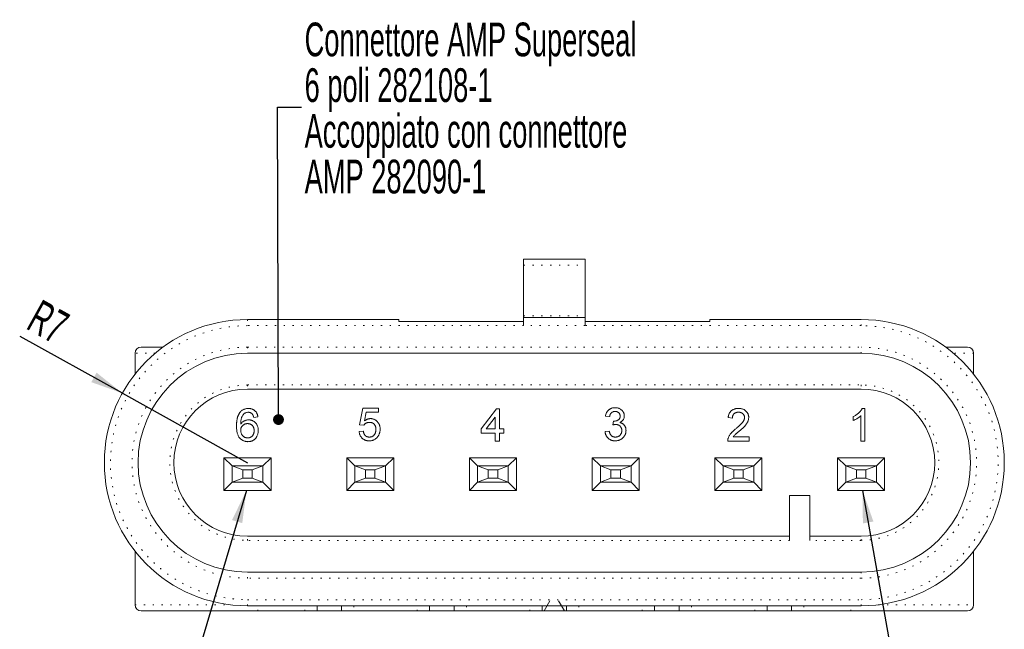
# Model space of a CAD drawing. Header units: millimetres. Extents: x 36 to 454, y 105 to 404.
# Tile 2 of 6: x 49 to 131, y 158 to 209. Entities that reach past the tile are written whole.
import ezdxf

# ---------------------------------------------------------------- set-up
doc = ezdxf.new("R2010")
doc.units = ezdxf.units.MM
doc.linetypes.add('DOT2', pattern=[0.635, 0, -0.635])
doc.layers.add('LINEE_SOTTILI', color=7, linetype='Continuous')
doc.styles.add('SLDTEXTSTYLE2', font='TXT', dxfattribs={"width": 0.605})
doc.dimstyles.new('SLDDIMSTYLE4', dxfattribs={"dimtxt": 0.18, "dimasz": 2.7, "dimexe": 0, "dimexo": 0.0625, "dimgap": 0, "dimtad": 0, "dimtih": 1, "dimtoh": 1, "dimdec": 0, "dimrnd": 1e-09, "dimzin": 0, "dimdsep": 46, "dimtxsty": 'Standard', "dimsah": 1, "dimcen": 0.09, "dimadec": 0, "dimazin": 0, "dimtfac": 2.7, "dimtdec": 0, "dimtofl": 0, "dimtmove": 0, "dimatfit": 3, "dimfxl": 0, "dimfrac": 2, "dimtolj": 1, "dimtzin": 0, "dimarcsym": 0})
doc.dimstyles.new('SLDDIMSTYLE5', dxfattribs={"dimtxt": 2.8, "dimasz": 2.7, "dimexe": 0, "dimexo": 0.0625, "dimgap": 0.7, "dimtad": 1, "dimlfac": 0.588235, "dimrnd": 1e-09, "dimzin": 12, "dimdsep": 46, "dimtxsty": 'SLDTEXTSTYLE2', "dimsah": 1, "dimcen": 0, "dimadec": 0, "dimazin": 3, "dimtfac": 1, "dimtofl": 0, "dimtmove": 0, "dimatfit": 3, "dimfxl": 0, "dimfrac": 2, "dimtolj": 1, "dimtzin": 12, "dimarcsym": 0})
doc.dimstyles.new('SLDDIMSTYLE6', dxfattribs={"dimtxt": 0.18, "dimasz": 0.9, "dimexe": 0, "dimexo": 0.0625, "dimgap": 0, "dimtad": 0, "dimtih": 1, "dimtoh": 1, "dimdec": 0, "dimrnd": 1e-09, "dimzin": 0, "dimdsep": 46, "dimtxsty": 'Standard', "dimblk1": 'DOT', "dimblk2": 'DOT', "dimsah": 1, "dimcen": 0.09, "dimadec": 0, "dimazin": 0, "dimtfac": 0.9, "dimtdec": 0, "dimtofl": 0, "dimtmove": 0, "dimatfit": 3, "dimldrblk": 'DOT', "dimfxl": 0, "dimfrac": 2, "dimtolj": 1, "dimtzin": 0, "dimarcsym": 0})

# ---------------------------------------------------------------- blocks, each defined once
blk = doc.blocks.new('_D_9')
at = {"layer": 'LINEE_SOTTILI', "color": 7}
for q in [(49.213, 182.274), (68.11, 171.782)]:
    blk.add_line((57.706, 177.559), q, dxfattribs=at)
blk.add_solid([(57.706, 177.559), (55.564, 179.263), (55.127, 178.476)], dxfattribs=at)
at = {"layer": 'LINEE_SOTTILI', "color": 7, "insert": (50.959, 185.418), "char_height": 2.8, "attachment_point": 1, "rotation": 330.95992, "style": 'SLDTEXTSTYLE2'}
blk.add_mtext('R7', dxfattribs=at)
blk = doc.blocks.new('SW_NOTE_4')
at = {"layer": 'LINEE_SOTTILI', "color": 0, "char_height": 2.8, "attachment_point": 1, "style": 'SLDTEXTSTYLE2'}
for s, insert in [('Connettore AMP Superseal', (0.264, 7.031)), ('6 poli 282108-1', (0.264, 3.231)), ('Accoppiato con connettore', (0.264, -0.569)), ('AMP 282090-1', (0.264, -4.369))]:
    blk.add_mtext(s, dxfattribs=dict(at, insert=insert))
blk = doc.blocks.new('_DOT')
at = {"color": 0, "linetype": 'ByBlock', "lineweight": -2}
blk.add_line((-0.5, 0), (-1, 0), dxfattribs=at)
at = {"color": 0, "linetype": 'ByBlock', "const_width": 0.5}
blk.add_lwpolyline([(-0.25, 0, 1), (0.25, 0, 1)], format="xyb", close=True, dxfattribs=at)

msp = doc.modelspace()

# ---------------------------------------------------------------- linework, layer by layer
at = {"color": 7, "linetype": 'Continuous', "lineweight": 15}
for p, q in [((96.16015, 188.69714), (91.06015, 188.69714)), ((91.06015, 188.69714), (91.06015, 188.19719)), ((96.16015, 188.69714), (96.16015, 188.19719)), ((91.06015, 188.19719), (91.06015, 183.98849)), ((96.16015, 188.19719), (96.16015, 183.98849)), ((68.11015, 183.68214), (80.69015, 183.68214)), ((80.69015, 183.68214), (80.69015, 183.51214)), ((80.69015, 183.51214), (91.06015, 183.51214)), ((91.06015, 183.85214), (91.06015, 183.98849)), ((91.06015, 183.85214), (96.16015, 183.85214)), ((91.06015, 183.17214), (91.06015, 183.85214)), ((96.16015, 183.98849), (96.16015, 183.85214)), ((96.16015, 183.85214), (96.16015, 183.17214)), ((96.16015, 183.51214), (106.53015, 183.51214)), ((106.53015, 183.51214), (106.53015, 183.68214)), ((106.53015, 183.68214), (119.11015, 183.68214)), ((58.76015, 179.14336), (58.76015, 180.87714)), ((59.27015, 181.38714), (61.08491, 181.38714)), ((119.11015, 180.87714), (68.11015, 180.87714)), ((126.13539, 181.38714), (127.95015, 181.38714)), ((128.46015, 180.87714), (128.46015, 179.14336)), ((119.11015, 177.90214), (68.11015, 177.90214)), ((77.42129, 174.92188), (77.70027, 176.31675)), ((77.70027, 176.31675), (78.99052, 176.31675)), ((77.98524, 175.96803), (77.84684, 175.26351)), ((78.99052, 175.96803), (77.98524, 175.96803)), ((78.99052, 176.31675), (78.99052, 175.96803)), ((87.51725, 174.5847), (88.80751, 176.25855)), ((88.80751, 176.25855), (89.05161, 176.25855)), ((89.05161, 176.25855), (89.05161, 174.5847)), ((119.20563, 176.29054), (119.43012, 176.29054)), ((119.43012, 176.29054), (119.43012, 173.57054)), ((68.97423, 175.58581), (68.62551, 175.55093)), ((88.70289, 175.56438), (87.9477, 174.5847)), ((88.70289, 174.5847), (88.70289, 175.56438)), ((98.20767, 175.6205), (97.85895, 175.65537)), ((98.48338, 174.92306), (98.51934, 175.23691)), ((108.40621, 175.49082), (108.05749, 175.52569)), ((118.45371, 175.28906), (118.45371, 175.61054)), ((119.0814, 173.57054), (119.0814, 175.69009)), ((77.38642, 174.36393), (77.73514, 174.3988)), ((77.77001, 174.887), (77.42129, 174.92188)), ((87.51725, 174.23599), (87.51725, 174.5847)), ((87.9477, 174.5847), (88.70289, 174.5847)), ((89.05161, 174.5847), (89.40033, 174.5847)), ((89.40033, 174.5847), (89.40033, 174.23599)), ((97.82408, 174.36511), (98.1728, 174.39998)), ((88.70289, 174.23599), (87.51725, 174.23599)), ((88.70289, 173.57342), (88.70289, 174.23599)), ((89.05161, 173.57342), (88.70289, 173.57342)), ((89.40033, 174.23599), (89.05161, 174.23599)), ((89.05161, 174.23599), (89.05161, 173.57342)), ((109.80108, 173.57287), (108.02262, 173.57287)), ((108.4705, 173.92159), (109.80108, 173.92159)), ((109.80108, 173.92159), (109.80108, 173.57287)), ((119.43012, 173.57054), (119.0814, 173.57054)), ((66.83515, 171.51014), (66.15515, 172.19014)), ((70.06515, 172.19014), (66.15515, 172.19014)), ((66.15515, 172.19014), (66.15515, 169.47014)), ((70.06515, 172.19014), (69.38515, 171.51014)), ((70.06515, 169.47014), (70.06515, 172.19014)), ((77.03515, 171.51014), (76.35515, 172.19014)), ((80.26515, 172.19014), (76.35515, 172.19014)), ((76.35515, 172.19014), (76.35515, 169.47014)), ((80.26515, 172.19014), (79.58515, 171.51014)), ((80.26515, 169.47014), (80.26515, 172.19014)), ((86.55515, 172.19014), (86.55515, 169.47014)), ((87.23515, 171.51014), (86.55515, 172.19014)), ((90.46515, 172.19014), (86.55515, 172.19014)), ((90.46515, 172.19014), (89.78515, 171.51014)), ((90.46515, 169.47014), (90.46515, 172.19014)), ((97.43515, 171.51014), (96.75515, 172.19014)), ((100.66515, 172.19014), (96.75515, 172.19014)), ((96.75515, 172.19014), (96.75515, 169.47014)), ((100.66515, 172.19014), (99.98515, 171.51014)), ((100.66515, 169.47014), (100.66515, 172.19014)), ((107.63515, 171.51014), (106.95515, 172.19014)), ((110.86515, 172.19014), (106.95515, 172.19014)), ((106.95515, 172.19014), (106.95515, 169.47014)), ((110.86515, 172.19014), (110.18515, 171.51014)), ((110.86515, 169.47014), (110.86515, 172.19014)), ((117.83515, 171.51014), (117.15515, 172.19014)), ((121.06515, 172.19014), (117.15515, 172.19014)), ((117.15515, 172.19014), (117.15515, 169.47014)), ((121.06515, 172.19014), (120.38515, 171.51014)), ((121.06515, 169.47014), (121.06515, 172.19014)), ((66.83515, 171.51014), (67.71893, 171.17617)), ((66.83515, 171.51014), (69.38515, 171.51014)), ((66.83515, 170.15014), (66.83515, 171.51014)), ((67.71893, 171.17617), (68.50137, 171.17617)), ((67.71893, 170.48411), (67.71893, 171.17617)), ((68.50137, 171.17617), (69.38515, 171.51014)), ((68.50137, 170.48411), (68.50137, 171.17617)), ((69.38515, 170.15014), (69.38515, 171.51014)), ((77.03515, 170.15014), (77.03515, 171.51014)), ((77.03515, 171.51014), (77.91893, 171.17617)), ((77.03515, 171.51014), (79.58515, 171.51014)), ((77.91893, 170.48411), (77.91893, 171.17617)), ((77.91893, 171.17617), (78.70137, 171.17617)), ((78.70137, 171.17617), (79.58515, 171.51014)), ((78.70137, 170.48411), (78.70137, 171.17617)), ((79.58515, 170.15014), (79.58515, 171.51014)), ((87.23515, 171.51014), (88.11893, 171.17617)), ((87.23515, 171.51014), (89.78515, 171.51014)), ((87.23515, 170.15014), (87.23515, 171.51014)), ((88.11893, 171.17617), (88.90137, 171.17617)), ((88.11893, 170.48411), (88.11893, 171.17617)), ((88.90137, 171.17617), (89.78515, 171.51014)), ((88.90137, 170.48411), (88.90137, 171.17617)), ((89.78515, 170.15014), (89.78515, 171.51014)), ((97.43515, 170.15014), (97.43515, 171.51014)), ((97.43515, 171.51014), (98.31893, 171.17617)), ((97.43515, 171.51014), (99.98515, 171.51014)), ((98.31893, 171.17617), (99.10137, 171.17617)), ((98.31893, 170.48411), (98.31893, 171.17617)), ((99.10137, 171.17617), (99.98515, 171.51014)), ((99.10137, 170.48411), (99.10137, 171.17617)), ((99.98515, 170.15014), (99.98515, 171.51014)), ((107.63515, 171.51014), (108.51893, 171.17617)), ((107.63515, 171.51014), (110.18515, 171.51014)), ((107.63515, 170.15014), (107.63515, 171.51014)), ((108.51893, 171.17617), (109.30137, 171.17617)), ((108.51893, 170.48411), (108.51893, 171.17617)), ((109.30137, 171.17617), (110.18515, 171.51014)), ((109.30137, 170.48411), (109.30137, 171.17617)), ((110.18515, 170.15014), (110.18515, 171.51014)), ((117.83515, 170.15014), (117.83515, 171.51014)), ((117.83515, 171.51014), (118.71893, 171.17617)), ((117.83515, 171.51014), (120.38515, 171.51014)), ((118.71893, 171.17617), (119.50137, 171.17617)), ((118.71893, 170.48411), (118.71893, 171.17617)), ((119.50137, 171.17617), (120.38515, 171.51014)), ((119.50137, 170.48411), (119.50137, 171.17617)), ((120.38515, 170.15014), (120.38515, 171.51014)), ((67.71893, 170.48411), (66.83515, 170.15014)), ((67.71893, 170.48411), (68.50137, 170.48411)), ((69.38515, 170.15014), (68.50137, 170.48411)), ((77.91893, 170.48411), (77.03515, 170.15014)), ((77.91893, 170.48411), (78.70137, 170.48411)), ((79.58515, 170.15014), (78.70137, 170.48411)), ((88.11893, 170.48411), (87.23515, 170.15014)), ((88.11893, 170.48411), (88.90137, 170.48411)), ((89.78515, 170.15014), (88.90137, 170.48411)), ((98.31893, 170.48411), (97.43515, 170.15014)), ((98.31893, 170.48411), (99.10137, 170.48411)), ((99.98515, 170.15014), (99.10137, 170.48411)), ((108.51893, 170.48411), (107.63515, 170.15014)), ((108.51893, 170.48411), (109.30137, 170.48411)), ((110.18515, 170.15014), (109.30137, 170.48411)), ((118.71893, 170.48411), (117.83515, 170.15014)), ((118.71893, 170.48411), (119.50137, 170.48411)), ((120.38515, 170.15014), (119.50137, 170.48411)), ((66.83515, 170.15014), (66.15515, 169.47014)), ((66.15515, 169.47014), (70.06515, 169.47014)), ((66.83515, 170.15014), (69.38515, 170.15014)), ((70.06515, 169.47014), (69.38515, 170.15014)), ((77.03515, 170.15014), (76.35515, 169.47014)), ((76.35515, 169.47014), (80.26515, 169.47014)), ((77.03515, 170.15014), (79.58515, 170.15014)), ((80.26515, 169.47014), (79.58515, 170.15014)), ((87.23515, 170.15014), (86.55515, 169.47014)), ((86.55515, 169.47014), (90.46515, 169.47014)), ((87.23515, 170.15014), (89.78515, 170.15014)), ((90.46515, 169.47014), (89.78515, 170.15014)), ((97.43515, 170.15014), (96.75515, 169.47014)), ((96.75515, 169.47014), (100.66515, 169.47014)), ((97.43515, 170.15014), (99.98515, 170.15014)), ((100.66515, 169.47014), (99.98515, 170.15014)), ((107.63515, 170.15014), (106.95515, 169.47014)), ((106.95515, 169.47014), (110.86515, 169.47014)), ((107.63515, 170.15014), (110.18515, 170.15014)), ((110.86515, 169.47014), (110.18515, 170.15014)), ((117.83515, 170.15014), (117.15515, 169.47014)), ((117.15515, 169.47014), (121.06515, 169.47014)), ((117.83515, 170.15014), (120.38515, 170.15014)), ((121.06515, 169.47014), (120.38515, 170.15014)), ((113.16015, 169.06214), (113.16015, 165.32214)), ((114.86015, 169.06214), (113.16015, 169.06214)), ((114.86015, 165.32214), (114.86015, 169.06214)), ((68.11015, 165.66214), (113.16015, 165.66214)), ((114.86015, 165.66214), (119.11015, 165.66214)), ((58.76015, 159.96714), (58.76015, 164.42092)), ((128.46015, 164.42092), (128.46015, 159.96714)), ((68.11015, 162.68714), (119.11015, 162.68714)), ((73.89015, 159.88214), (68.11015, 159.88214)), ((75.93015, 159.88214), (73.89015, 159.88214)), ((73.89015, 159.45714), (73.89015, 159.88214)), ((83.24015, 159.88214), (75.93015, 159.88214)), ((75.93015, 159.88214), (75.93015, 159.45714)), ((85.28015, 159.88214), (83.24015, 159.88214)), ((83.24015, 159.45714), (83.24015, 159.88214)), ((92.59015, 159.88214), (85.28015, 159.88214)), ((85.28015, 159.88214), (85.28015, 159.45714)), ((94.63015, 159.88214), (92.59015, 159.88214)), ((92.59015, 159.45714), (92.59015, 159.88214)), ((93.2509, 160.30714), (92.76015, 159.45714)), ((94.46015, 159.45714), (93.9694, 160.30714)), ((101.94015, 159.88214), (94.63015, 159.88214)), ((94.63015, 159.88214), (94.63015, 159.45714)), ((103.98015, 159.88214), (101.94015, 159.88214)), ((101.94015, 159.45714), (101.94015, 159.88214)), ((111.29015, 159.88214), (103.98015, 159.88214)), ((103.98015, 159.88214), (103.98015, 159.45714)), ((113.33015, 159.88214), (111.29015, 159.88214)), ((111.29015, 159.45714), (111.29015, 159.88214)), ((119.11015, 159.88214), (113.33015, 159.88214)), ((113.33015, 159.88214), (113.33015, 159.45714)), ((68.96015, 159.45714), (59.27015, 159.45714)), ((72.87015, 159.45714), (68.96015, 159.45714)), ((75.93015, 159.45714), (73.89015, 159.45714)), ((82.22015, 159.45714), (76.95015, 159.45714)), ((85.28015, 159.45714), (83.24015, 159.45714)), ((91.57015, 159.45714), (86.30015, 159.45714)), ((94.63015, 159.45714), (92.59015, 159.45714)), ((100.92015, 159.45714), (95.65015, 159.45714)), ((103.98015, 159.45714), (101.94015, 159.45714)), ((110.27015, 159.45714), (105.00015, 159.45714)), ((113.33015, 159.45714), (111.29015, 159.45714)), ((118.26015, 159.45714), (114.35015, 159.45714)), ((127.95015, 159.45714), (118.26015, 159.45714))]:
    msp.add_line(p, q, dxfattribs=at)
at = {"color": 8, "linetype": 'DOT2', "lineweight": 0}
for p, q in [((91.06015, 188.19719), (96.16015, 188.19719)), ((68.11015, 183.68214), (68.11015, 183.17214)), ((91.06015, 183.98849), (96.16015, 183.98849)), ((119.11015, 183.17214), (119.11015, 183.68214)), ((91.06015, 183.17214), (68.11015, 183.17214)), ((96.16015, 183.17214), (91.06015, 183.17214)), ((119.11015, 183.17214), (96.16015, 183.17214)), ((60.4361, 180.87714), (58.76015, 180.87714)), ((68.11015, 181.38714), (119.11015, 181.38714)), ((68.11015, 181.38714), (68.11015, 180.87714)), ((119.11015, 180.87714), (119.11015, 181.38714)), ((128.46015, 180.87714), (126.78419, 180.87714)), ((68.11015, 178.24214), (119.11015, 178.24214)), ((68.11015, 178.24214), (68.11015, 177.90214)), ((119.11015, 178.24214), (119.11015, 177.90214)), ((68.11015, 165.32214), (68.11015, 165.66214)), ((113.16015, 165.32214), (68.11015, 165.32214)), ((119.11015, 165.32214), (114.86015, 165.32214)), ((119.11015, 165.32214), (119.11015, 165.66214)), ((68.11015, 162.17714), (68.11015, 162.68714)), ((119.11015, 162.17714), (68.11015, 162.17714)), ((119.11015, 162.68714), (119.11015, 162.17714)), ((58.76015, 159.96714), (66.69037, 159.96714)), ((68.11015, 159.88214), (68.11015, 160.39214)), ((68.11015, 160.39214), (119.11015, 160.39214)), ((68.96015, 159.45714), (68.96015, 159.88214)), ((72.87015, 159.45714), (72.87015, 159.88214)), ((76.95015, 159.88214), (76.95015, 159.45714)), ((82.22015, 159.45714), (82.22015, 159.88214)), ((86.30015, 159.88214), (86.30015, 159.45714)), ((91.57015, 159.45714), (91.57015, 159.88214)), ((95.65015, 159.88214), (95.65015, 159.45714)), ((100.92015, 159.45714), (100.92015, 159.88214)), ((105.00015, 159.88214), (105.00015, 159.45714)), ((110.27015, 159.45714), (110.27015, 159.88214)), ((114.35015, 159.88214), (114.35015, 159.45714)), ((118.26015, 159.45714), (118.26015, 159.88214)), ((119.11015, 159.88214), (119.11015, 160.39214)), ((120.52993, 159.96714), (128.46015, 159.96714))]:
    msp.add_line(p, q, dxfattribs=at)
at = {"color": 7, "linetype": 'Continuous', "lineweight": 15}
for centre, radius, start, end in [((68.11015, 171.78214), 11.9, 90, 270), ((119.11015, 171.78214), 11.9, 270, 90), ((59.27015, 180.87714), 0.51, 90, 180), ((68.11015, 171.78214), 9.095, 90, 270), ((119.11015, 171.78214), 9.095, 270, 90), ((127.95015, 180.87714), 0.51, 0, 90), ((68.11015, 171.78214), 6.12, 90, 270), ((119.11015, 171.78214), 6.12, 270, 90), ((59.27015, 159.96714), 0.51, 180, 270), ((127.95015, 159.96714), 0.51, 270, 0)]:
    msp.add_arc(centre, radius, start, end, dxfattribs=at)
at = {"color": 8, "linetype": 'DOT2', "lineweight": 0}
for centre, radius, start, end in [((68.11015, 171.78214), 11.39, 90, 270), ((119.11015, 171.78214), 11.39, 270, 90), ((68.11015, 171.78214), 9.605, 90, 270), ((119.11015, 171.78214), 9.605, 270, 90), ((68.11015, 171.78214), 6.46, 90, 270), ((119.11015, 171.78214), 6.46, 270, 90)]:
    msp.add_arc(centre, radius, start, end, dxfattribs=at)
at = {"color": 7, "linetype": 'Continuous', "lineweight": 15}
for points, knots in [([(67.19577, 174.83661), (67.19591, 174.86858), (67.19617, 174.93164), (67.20048, 175.02444), (67.20542, 175.11407), (67.21388, 175.20016), (67.22387, 175.2831), (67.23727, 175.36241), (67.25167, 175.43869), (67.26918, 175.51135), (67.28869, 175.58107), (67.31115, 175.64709), (67.33487, 175.71025), (67.36178, 175.76958), (67.39047, 175.82602), (67.42217, 175.87853), (67.45542, 175.92832), (67.47997, 175.95903), (67.49218, 175.9743)], [0, 0, 0, 0, 0.08003364, 0.15785369, 0.23256417, 0.30473095, 0.37438432, 0.44166255, 0.50604819, 0.56869226, 0.62871533, 0.68723847, 0.74322657, 0.79756741, 0.85023892, 0.90162888, 0.95106666, 1, 1, 1, 1]), ([(67.49218, 175.9743), (67.51415, 175.99901), (67.55744, 176.04771), (67.63151, 176.11062), (67.71044, 176.16435), (67.79548, 176.20777), (67.88599, 176.24161), (67.98202, 176.26618), (68.08385, 176.28043), (68.15343, 176.28229), (68.18907, 176.28324)], [0, 0, 0, 0, 0.12562529, 0.24761912, 0.36852829, 0.48810373, 0.60987826, 0.73538192, 0.86444789, 1, 1, 1, 1]), ([(68.16619, 175.9694), (68.13995, 175.96855), (68.08809, 175.96688), (68.01201, 175.95054), (67.93812, 175.92607), (67.89234, 175.90127), (67.86923, 175.88876)], [0, 0, 0, 0, 0.252584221, 0.499095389, 0.747118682, 1, 1, 1, 1]), ([(68.49965, 175.82991), (68.48823, 175.84104), (68.46577, 175.86292), (68.42891, 175.89145), (68.39004, 175.91562), (68.34906, 175.9352), (68.30619, 175.95066), (68.26125, 175.96148), (68.21434, 175.96818), (68.18237, 175.96899), (68.16619, 175.9694)], [0, 0, 0, 0, 0.128545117, 0.25281849, 0.375211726, 0.497112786, 0.618546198, 0.742222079, 0.869457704, 1, 1, 1, 1]), ([(68.18907, 176.28324), (68.21561, 176.28277), (68.26775, 176.28185), (68.34415, 176.27301), (68.41682, 176.25823), (68.48592, 176.23829), (68.55105, 176.21175), (68.61297, 176.1803), (68.67103, 176.14246), (68.72482, 176.09876), (68.77449, 176.05043), (68.81897, 175.99707), (68.8581, 175.93934), (68.89219, 175.87712), (68.92093, 175.81071), (68.94453, 175.73982), (68.96247, 175.66447), (68.97026, 175.61239), (68.97423, 175.58581)], [0, 0, 0, 0, 0.06849927, 0.13457234, 0.19820789, 0.25978371, 0.31995086, 0.37950832, 0.43881422, 0.49849706, 0.55818174, 0.61743757, 0.67752244, 0.7379594, 0.80032992, 0.86408973, 0.93062208, 1, 1, 1, 1]), ([(97.85895, 175.65537), (97.86441, 175.68233), (97.87511, 175.73522), (97.89691, 175.81161), (97.9235, 175.88332), (97.95542, 175.95001), (97.99116, 176.0125), (98.0324, 176.07003), (98.07816, 176.12295), (98.12852, 176.1711), (98.1828, 176.2141), (98.24074, 176.25119), (98.30184, 176.28264), (98.36617, 176.30799), (98.43368, 176.3286), (98.50456, 176.34225), (98.57849, 176.35149), (98.62883, 176.35236), (98.65447, 176.3528)], [0, 0, 0, 0, 0.07103632, 0.13934334, 0.20495847, 0.26833158, 0.33012926, 0.39066398, 0.45086145, 0.51058727, 0.57037385, 0.62945501, 0.68799352, 0.74758099, 0.80783876, 0.87003404, 0.93381046, 1, 1, 1, 1]), ([(98.66536, 176.03896), (98.63618, 176.03782), (98.57982, 176.03562), (98.49913, 176.01529), (98.42601, 175.98239), (98.37188, 175.94381), (98.33344, 175.90692), (98.30718, 175.87566), (98.2837, 175.84113), (98.26292, 175.80336), (98.24512, 175.76218), (98.22908, 175.71812), (98.21666, 175.67046), (98.21072, 175.63743), (98.20767, 175.6205)], [0, 0, 0, 0, 0.12779716, 0.24679525, 0.36228432, 0.47765246, 0.53623684, 0.59559044, 0.65634376, 0.71908514, 0.78434917, 0.85287553, 0.92455126, 1, 1, 1, 1]), ([(98.65447, 176.3528), (98.68996, 176.35165), (98.75974, 176.34939), (98.86224, 176.33142), (98.96028, 176.30192), (99.05307, 176.26104), (99.13901, 176.21108), (99.21507, 176.15121), (99.28021, 176.08246), (99.33319, 176.00559), (99.37514, 175.92374), (99.40618, 175.83877), (99.42472, 175.7508), (99.42703, 175.69123), (99.42819, 175.66136)], [0, 0, 0, 0, 0.09205399, 0.1810079, 0.26913008, 0.35713747, 0.44354901, 0.52643345, 0.60745294, 0.68838464, 0.76785385, 0.84553059, 0.92252944, 1, 1, 1, 1]), ([(99.07947, 175.64992), (99.07921, 175.66374), (99.07871, 175.69077), (99.07309, 175.7304), (99.06381, 175.76796), (99.05126, 175.80383), (99.03481, 175.83784), (99.01441, 175.86994), (98.99111, 175.90078), (98.9636, 175.92877), (98.93414, 175.95505), (98.90165, 175.97718), (98.86768, 175.99684), (98.83104, 176.0117), (98.79263, 176.02392), (98.75211, 176.03248), (98.70948, 176.03823), (98.68028, 176.03871), (98.66536, 176.03896)], [0, 0, 0, 0, 0.065093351, 0.127304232, 0.188122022, 0.247130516, 0.306076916, 0.365678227, 0.426103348, 0.487841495, 0.550316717, 0.611805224, 0.672737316, 0.734883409, 0.797680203, 0.862474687, 0.929775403, 1, 1, 1, 1]), ([(108.05749, 175.52569), (108.06106, 175.55609), (108.068, 175.61521), (108.08529, 175.70084), (108.10956, 175.7805), (108.1386, 175.85531), (108.17501, 175.92398), (108.21617, 175.98794), (108.26471, 176.04515), (108.31834, 176.09744), (108.37764, 176.14351), (108.44206, 176.18376), (108.51156, 176.21743), (108.58575, 176.2453), (108.66482, 176.26645), (108.74864, 176.28162), (108.83735, 176.29097), (108.8982, 176.29223), (108.92929, 176.29287)], [0, 0, 0, 0, 0.07067529, 0.13749269, 0.20147283, 0.26286932, 0.32255009, 0.38073725, 0.43821974, 0.49548744, 0.55348368, 0.61134621, 0.67064374, 0.73158695, 0.79418319, 0.85944511, 0.92820764, 1, 1, 1, 1]), ([(108.92166, 175.97903), (108.90275, 175.97859), (108.86575, 175.97774), (108.81166, 175.97156), (108.76032, 175.96211), (108.71183, 175.94766), (108.66627, 175.92946), (108.62382, 175.90654), (108.5838, 175.88068), (108.54746, 175.85006), (108.5146, 175.8161), (108.48543, 175.77914), (108.46153, 175.73845), (108.44179, 175.69493), (108.42592, 175.64845), (108.4144, 175.59864), (108.40812, 175.54565), (108.40685, 175.50936), (108.40621, 175.49082)], [0, 0, 0, 0, 0.07069648, 0.13835821, 0.20336987, 0.26570021, 0.32725587, 0.38651234, 0.4458583, 0.50517314, 0.56377976, 0.62234306, 0.68082358, 0.73979516, 0.80080116, 0.86423946, 0.9306311, 1, 1, 1, 1]), ([(109.41749, 175.53877), (109.41711, 175.55406), (109.41637, 175.58405), (109.40932, 175.62794), (109.39951, 175.67021), (109.38365, 175.7101), (109.36477, 175.74878), (109.34055, 175.78504), (109.31253, 175.81977), (109.28046, 175.85207), (109.24542, 175.88237), (109.20627, 175.90756), (109.16559, 175.93024), (109.12196, 175.94847), (109.07545, 175.96186), (109.02641, 175.97158), (108.97485, 175.97774), (108.93966, 175.97859), (108.92166, 175.97903)], [0, 0, 0, 0, 0.06176216, 0.12117399, 0.17942141, 0.23684343, 0.2943218, 0.35319096, 0.41272071, 0.47452215, 0.53705674, 0.59959134, 0.66236698, 0.72524564, 0.79031645, 0.8577243, 0.92723195, 1, 1, 1, 1]), ([(108.92929, 176.29287), (108.96074, 176.29234), (109.02201, 176.29129), (109.11129, 176.28055), (109.19553, 176.26383), (109.27503, 176.24053), (109.34934, 176.20997), (109.41849, 176.17264), (109.48282, 176.12889), (109.54125, 176.07821), (109.59394, 176.02288), (109.64011, 175.96383), (109.67872, 175.90131), (109.71158, 175.83618), (109.73596, 175.76706), (109.75311, 175.69489), (109.76476, 175.61961), (109.76572, 175.56824), (109.76621, 175.54204)], [0, 0, 0, 0, 0.07471189, 0.1455392, 0.21333906, 0.27861507, 0.3420942, 0.40389008, 0.46506335, 0.52657674, 0.58732833, 0.64638046, 0.70434531, 0.76167195, 0.81941786, 0.8780394, 0.93779551, 1, 1, 1, 1]), ([(118.45371, 175.61054), (118.49728, 175.63298), (118.58317, 175.67721), (118.70451, 175.7536), (118.81779, 175.83642), (118.92114, 175.92563), (119.01378, 176.01682), (119.09186, 176.10884), (119.15718, 176.19831), (119.18996, 176.26071), (119.20563, 176.29054)], [0, 0, 0, 0, 0.142657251, 0.281168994, 0.416977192, 0.550852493, 0.67836417, 0.795032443, 0.901998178, 1, 1, 1, 1]), ([(67.86923, 175.88876), (67.8465, 175.86992), (67.79985, 175.83127), (67.73896, 175.75984), (67.68451, 175.67667), (67.64435, 175.59903), (67.61609, 175.52942), (67.59781, 175.46976), (67.58219, 175.40385), (67.56918, 175.33181), (67.55912, 175.25359), (67.55071, 175.16913), (67.54606, 175.07822), (67.54502, 175.01551), (67.54449, 174.98318)], [0, 0, 0, 0, 0.08860886, 0.18189279, 0.28078692, 0.38702003, 0.44410701, 0.50645404, 0.57439638, 0.64765576, 0.72642616, 0.81145824, 0.90277978, 1, 1, 1, 1]), ([(67.54449, 174.98318), (67.56505, 175.01206), (67.60529, 175.06861), (67.67629, 175.14257), (67.75382, 175.2051), (67.83796, 175.25502), (67.92652, 175.29371), (68.01754, 175.32155), (68.11088, 175.33864), (68.17374, 175.34068), (68.20542, 175.3417)], [0, 0, 0, 0, 0.135489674, 0.265229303, 0.390778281, 0.515420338, 0.638316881, 0.759641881, 0.878902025, 1, 1, 1, 1]), ([(68.20542, 175.3417), (68.2327, 175.34097), (68.28659, 175.33952), (68.36596, 175.32803), (68.44205, 175.30793), (68.51552, 175.28175), (68.58496, 175.246), (68.65206, 175.20422), (68.71528, 175.15337), (68.7754, 175.09625), (68.83015, 175.03273), (68.8786, 174.96437), (68.91898, 174.89101), (68.95172, 174.81312), (68.97734, 174.731), (68.99596, 174.64442), (69.00686, 174.55319), (69.00835, 174.49083), (69.0091, 174.45901)], [0, 0, 0, 0, 0.061347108, 0.121202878, 0.17986303, 0.238152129, 0.29625194, 0.355190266, 0.41567569, 0.478378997, 0.541523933, 0.603976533, 0.666513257, 0.729491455, 0.793709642, 0.859735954, 0.928449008, 1, 1, 1, 1]), ([(68.62551, 175.55093), (68.61799, 175.58093), (68.60382, 175.63738), (68.57412, 175.71395), (68.54139, 175.77872), (68.51295, 175.8136), (68.49965, 175.82991)], [0, 0, 0, 0, 0.29980178, 0.56433071, 0.79620394, 1, 1, 1, 1]), ([(78.23533, 175.13111), (78.20821, 175.13031), (78.15621, 175.12879), (78.08148, 175.11599), (78.01345, 175.09532), (77.95289, 175.06451), (77.89879, 175.0277), (77.85001, 174.98605), (77.80616, 174.93958), (77.78211, 174.9046), (77.77001, 174.887)], [0, 0, 0, 0, 0.14785964, 0.28356132, 0.4123694, 0.53423636, 0.65269163, 0.76866306, 0.8836524, 1, 1, 1, 1]), ([(77.84684, 175.26351), (77.86608, 175.27795), (77.90387, 175.30631), (77.96281, 175.34343), (78.02259, 175.37473), (78.08287, 175.40036), (78.14412, 175.42033), (78.20598, 175.4342), (78.26865, 175.44357), (78.31067, 175.44449), (78.33177, 175.44495)], [0, 0, 0, 0, 0.1367294, 0.26851492, 0.3955294, 0.51999995, 0.64049648, 0.7612361, 0.88010672, 1, 1, 1, 1]), ([(78.78129, 174.54374), (78.78089, 174.56591), (78.78011, 174.60909), (78.77355, 174.67196), (78.76247, 174.73108), (78.74814, 174.7871), (78.72839, 174.83914), (78.70496, 174.88795), (78.67626, 174.93251), (78.64433, 174.9742), (78.60786, 175.01157), (78.56636, 175.04313), (78.52146, 175.07075), (78.47225, 175.09314), (78.4187, 175.10978), (78.36135, 175.12259), (78.2996, 175.12932), (78.25714, 175.1305), (78.23533, 175.13111)], [0, 0, 0, 0, 0.07286593, 0.14188687, 0.20745263, 0.27043768, 0.33164087, 0.39010758, 0.44806929, 0.50550295, 0.56248815, 0.61908433, 0.67641553, 0.73545236, 0.79624077, 0.86040568, 0.92830493, 1, 1, 1, 1]), ([(78.33177, 175.44495), (78.35924, 175.44423), (78.41332, 175.44282), (78.49301, 175.43117), (78.56921, 175.41141), (78.64251, 175.38479), (78.71195, 175.34951), (78.77823, 175.30678), (78.84109, 175.25626), (78.90016, 175.19891), (78.95375, 175.13524), (79.0017, 175.06734), (79.04087, 174.99383), (79.07382, 174.91665), (79.09867, 174.83452), (79.11753, 174.74861), (79.12761, 174.65785), (79.1292, 174.59607), (79.13001, 174.56444)], [0, 0, 0, 0, 0.061997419, 0.122087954, 0.181375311, 0.239508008, 0.297835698, 0.356879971, 0.417281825, 0.479640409, 0.542500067, 0.60496242, 0.666991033, 0.730216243, 0.794172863, 0.860458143, 0.92857818, 1, 1, 1, 1]), ([(98.51934, 175.23691), (98.52877, 175.23588), (98.54544, 175.23405), (98.5622, 175.23338), (98.56947, 175.23309)], [0, 0, 0, 0, 0.56604122, 1, 1, 1, 1]), ([(98.56947, 175.23309), (98.60154, 175.23432), (98.66445, 175.23672), (98.75616, 175.25668), (98.84308, 175.2881), (98.91023, 175.32559), (98.96003, 175.36086), (98.99143, 175.39265), (99.01974, 175.4264), (99.04086, 175.4651), (99.0591, 175.50622), (99.0704, 175.55138), (99.07864, 175.59949), (99.07919, 175.63281), (99.07947, 175.64992)], [0, 0, 0, 0, 0.12978908, 0.25460537, 0.37843549, 0.50291958, 0.56501797, 0.62484777, 0.68344809, 0.74276452, 0.80275696, 0.86522037, 0.93077881, 1, 1, 1, 1]), ([(99.42819, 175.66136), (99.42701, 175.63312), (99.4247, 175.57737), (99.40688, 175.49585), (99.37676, 175.41861), (99.33605, 175.3454), (99.28327, 175.27778), (99.21855, 175.21753), (99.14293, 175.16407), (99.08626, 175.13624), (99.05713, 175.12194)], [0, 0, 0, 0, 0.1219512, 0.24078681, 0.35854987, 0.47906584, 0.60151854, 0.72755052, 0.85993209, 1, 1, 1, 1]), ([(108.68627, 174.59015), (108.72127, 174.61961), (108.78866, 174.67633), (108.88383, 174.7605), (108.97075, 174.83866), (109.04804, 174.91217), (109.11633, 174.98033), (109.17578, 175.04298), (109.2269, 175.09992), (109.26907, 175.15321), (109.30465, 175.20354), (109.33481, 175.25262), (109.35993, 175.30133), (109.38086, 175.34951), (109.39741, 175.39736), (109.4087, 175.44503), (109.41635, 175.49203), (109.41711, 175.5233), (109.41749, 175.53877)], [0, 0, 0, 0, 0.11140966, 0.214526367, 0.309417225, 0.396087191, 0.474284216, 0.544373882, 0.606419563, 0.660581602, 0.709793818, 0.756450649, 0.800767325, 0.843168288, 0.884294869, 0.923884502, 0.96235871, 1, 1, 1, 1]), ([(109.76621, 175.54204), (109.76546, 175.51512), (109.76396, 175.46123), (109.75224, 175.38068), (109.7322, 175.301), (109.70562, 175.22122), (109.66931, 175.14104), (109.62344, 175.05933), (109.56654, 174.97581), (109.51181, 174.9048), (109.46087, 174.84528), (109.41571, 174.79629), (109.36347, 174.74424), (109.3061, 174.68733), (109.24127, 174.62758), (109.17083, 174.5632), (109.09324, 174.49589), (109.03938, 174.4499), (109.01156, 174.42614)], [0, 0, 0, 0, 0.05794488, 0.11601763, 0.17482578, 0.23468309, 0.29682703, 0.36406134, 0.43619242, 0.51426012, 0.5569759, 0.60485593, 0.6576752, 0.71575058, 0.7788398, 0.84750119, 0.92122823, 1, 1, 1, 1]), ([(119.0814, 175.69009), (119.06132, 175.67073), (119.01959, 175.63048), (118.94905, 175.57352), (118.87031, 175.51579), (118.7844, 175.46028), (118.69684, 175.40802), (118.61221, 175.36102), (118.53195, 175.32125), (118.47908, 175.2995), (118.45371, 175.28906)], [0, 0, 0, 0, 0.1116703, 0.23209448, 0.36274346, 0.50255751, 0.6415251, 0.7710985, 0.89016176, 1, 1, 1, 1]), ([(68.1493, 173.52837), (68.11492, 173.52932), (68.04751, 173.53119), (67.94883, 173.54556), (67.85514, 173.56956), (67.76622, 173.60311), (67.68182, 173.64548), (67.60275, 173.69858), (67.52859, 173.76086), (67.45927, 173.83266), (67.39642, 173.91557), (67.34271, 174.01127), (67.29694, 174.11893), (67.25948, 174.23885), (67.23113, 174.37114), (67.21072, 174.51552), (67.19817, 174.67202), (67.19659, 174.78046), (67.19577, 174.83661)], [0, 0, 0, 0, 0.05615666, 0.11013309, 0.16253714, 0.21391249, 0.2651462, 0.3165104, 0.36917852, 0.42312311, 0.47927586, 0.53869074, 0.60197849, 0.670125, 0.74365022, 0.82281, 0.9082615, 1, 1, 1, 1]), ([(68.10898, 175.02786), (68.08969, 175.02756), (68.05169, 175.02696), (67.99597, 175.01875), (67.94226, 175.00705), (67.89078, 174.99003), (67.84152, 174.96812), (67.79448, 174.94146), (67.75008, 174.90929), (67.70791, 174.87327), (67.66942, 174.83326), (67.63566, 174.78997), (67.60812, 174.74312), (67.58404, 174.69386), (67.56641, 174.64104), (67.55386, 174.58535), (67.54608, 174.52679), (67.54503, 174.48664), (67.54449, 174.4661)], [0, 0, 0, 0, 0.06481177, 0.12771775, 0.18908569, 0.24956204, 0.30973826, 0.37021461, 0.43108475, 0.49391056, 0.55656978, 0.61755327, 0.67811906, 0.73906275, 0.80166534, 0.86495589, 0.93088979, 1, 1, 1, 1]), ([(67.54449, 174.4661), (67.54546, 174.43879), (67.54739, 174.38454), (67.56213, 174.30401), (67.5862, 174.22545), (67.61919, 174.14971), (67.65993, 174.07934), (67.70832, 174.01699), (67.7633, 173.96358), (67.82459, 173.91898), (67.89204, 173.8847), (67.96444, 173.85988), (68.04188, 173.84487), (68.09529, 173.84312), (68.1226, 173.84222)], [0, 0, 0, 0, 0.0861768, 0.17122226, 0.25757253, 0.34515, 0.43150789, 0.51364385, 0.59353899, 0.67280597, 0.75205843, 0.83149326, 0.9138232, 1, 1, 1, 1]), ([(68.66039, 174.44811), (68.66005, 174.46993), (68.65938, 174.5126), (68.65189, 174.57486), (68.64099, 174.63373), (68.62425, 174.68869), (68.6037, 174.74034), (68.57796, 174.78828), (68.54796, 174.83293), (68.51279, 174.8731), (68.47433, 174.90971), (68.43209, 174.9415), (68.38657, 174.96835), (68.33762, 174.99033), (68.28514, 175.00717), (68.22924, 175.01885), (68.17024, 175.027), (68.12971, 175.02757), (68.10898, 175.02786)], [0, 0, 0, 0, 0.07222863, 0.14125221, 0.20743871, 0.27024458, 0.33123808, 0.39125366, 0.45015237, 0.50900804, 0.56773445, 0.62572604, 0.68370826, 0.74240694, 0.80309411, 0.8658654, 0.93137868, 1, 1, 1, 1]), ([(68.1226, 173.84222), (68.14206, 173.84274), (68.18005, 173.84377), (68.23567, 173.85173), (68.28874, 173.86397), (68.33895, 173.88206), (68.38623, 173.90515), (68.43083, 173.93324), (68.47272, 173.96643), (68.51139, 174.00466), (68.54633, 174.04717), (68.5767, 174.09371), (68.60352, 174.14351), (68.62369, 174.1978), (68.64012, 174.25518), (68.65221, 174.3162), (68.6593, 174.38092), (68.66002, 174.42539), (68.66039, 174.44811)], [0, 0, 0, 0, 0.06396481, 0.12485364, 0.18438327, 0.24274841, 0.29990041, 0.35705864, 0.41571935, 0.47525796, 0.53550803, 0.59629136, 0.65772823, 0.72105151, 0.78626131, 0.85383435, 0.925318, 1, 1, 1, 1]), ([(69.0091, 174.45901), (69.00775, 174.41697), (69.00507, 174.33399), (68.98358, 174.21181), (68.94895, 174.09403), (68.90752, 174.00076), (68.86946, 173.9293), (68.83714, 173.87933), (68.80258, 173.83236), (68.76644, 173.78776), (68.72609, 173.74756), (68.68398, 173.70988), (68.63872, 173.67601), (68.59164, 173.64483), (68.54185, 173.61779), (68.4908, 173.59377), (68.43807, 173.5733), (68.38348, 173.55723), (68.32733, 173.54394), (68.26941, 173.5348), (68.20989, 173.52916), (68.16965, 173.52864), (68.1493, 173.52837)], [0, 0, 0, 0, 0.088898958, 0.175439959, 0.261633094, 0.348010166, 0.390819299, 0.432813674, 0.473775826, 0.514166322, 0.55410654, 0.594120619, 0.633620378, 0.673584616, 0.713480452, 0.753359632, 0.792891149, 0.833006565, 0.873643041, 0.914892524, 0.956950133, 1, 1, 1, 1]), ([(78.23152, 173.59675), (78.20225, 173.59734), (78.14499, 173.5985), (78.06115, 173.6086), (77.98141, 173.6247), (77.90574, 173.6478), (77.83392, 173.67698), (77.76678, 173.71405), (77.70315, 173.75646), (77.64444, 173.80552), (77.59094, 173.86023), (77.54301, 173.91944), (77.50129, 173.98319), (77.4658, 174.0511), (77.43622, 174.1231), (77.41359, 174.19969), (77.39566, 174.28011), (77.38953, 174.33569), (77.38642, 174.36393)], [0, 0, 0, 0, 0.069298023, 0.135560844, 0.199670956, 0.261716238, 0.32266193, 0.382906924, 0.443032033, 0.503500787, 0.563724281, 0.623980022, 0.683629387, 0.743848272, 0.805191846, 0.867648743, 0.932778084, 1, 1, 1, 1]), ([(77.73514, 174.3988), (77.73859, 174.37915), (77.74531, 174.34093), (77.75811, 174.28561), (77.77473, 174.23421), (77.79341, 174.1863), (77.81561, 174.14237), (77.83966, 174.10174), (77.86803, 174.06584), (77.89785, 174.0328), (77.93059, 174.00369), (77.96655, 173.97915), (78.00473, 173.95774), (78.0456, 173.9402), (78.08922, 173.92737), (78.13504, 173.91723), (78.18364, 173.91211), (78.2168, 173.91111), (78.2337, 173.91059)], [0, 0, 0, 0, 0.07736134, 0.15047983, 0.21997724, 0.286681, 0.34967849, 0.41067963, 0.46942711, 0.5267557, 0.58314198, 0.63882443, 0.69526347, 0.7526958, 0.81084918, 0.8713563, 0.93443643, 1, 1, 1, 1]), ([(78.2337, 173.91059), (78.25443, 173.9111), (78.29497, 173.91207), (78.35396, 173.92036), (78.40967, 173.93402), (78.46185, 173.95314), (78.51111, 173.97692), (78.55581, 174.0077), (78.59838, 174.04231), (78.6361, 174.08357), (78.67043, 174.12848), (78.70007, 174.17751), (78.72501, 174.22996), (78.74601, 174.28583), (78.76152, 174.34543), (78.77293, 174.40844), (78.78025, 174.47491), (78.78094, 174.52047), (78.78129, 174.54374)], [0, 0, 0, 0, 0.06580104, 0.1286768, 0.18867587, 0.24759844, 0.30484942, 0.3617859, 0.41952271, 0.47868182, 0.5387695, 0.59879906, 0.66018428, 0.72295153, 0.78799269, 0.85540377, 0.92615306, 1, 1, 1, 1]), ([(79.13001, 174.56444), (79.12939, 174.53427), (79.12817, 174.47466), (79.11818, 174.38682), (79.10172, 174.30218), (79.07967, 174.22049), (79.04989, 174.14221), (79.01377, 174.06709), (78.9721, 173.99435), (78.93869, 173.94951), (78.92187, 173.92694)], [0, 0, 0, 0, 0.13246162, 0.2616495, 0.3875467, 0.51078163, 0.63267536, 0.75466035, 0.87652278, 1, 1, 1, 1]), ([(98.67027, 173.59793), (98.64172, 173.59847), (98.5855, 173.59953), (98.50322, 173.61056), (98.42439, 173.62621), (98.34963, 173.65035), (98.27808, 173.67978), (98.21095, 173.71743), (98.14703, 173.76065), (98.08752, 173.81068), (98.03276, 173.86589), (97.9839, 173.92548), (97.94194, 173.98931), (97.90495, 174.05643), (97.87505, 174.1281), (97.85177, 174.2037), (97.83402, 174.28296), (97.82743, 174.33743), (97.82408, 174.36511)], [0, 0, 0, 0, 0.0677944, 0.13346414, 0.19693373, 0.25848062, 0.31978654, 0.38043137, 0.44099017, 0.50286743, 0.56480634, 0.62552634, 0.68560361, 0.74604085, 0.80734676, 0.86971704, 0.93378954, 1, 1, 1, 1]), ([(98.1728, 174.39998), (98.17745, 174.37903), (98.18644, 174.33849), (98.20375, 174.28041), (98.22203, 174.22649), (98.2447, 174.17796), (98.26681, 174.13281), (98.2928, 174.09291), (98.32056, 174.05724), (98.35063, 174.02591), (98.38333, 173.99892), (98.41823, 173.97532), (98.45608, 173.9556), (98.49658, 173.93999), (98.5394, 173.92735), (98.58476, 173.91807), (98.6329, 173.91254), (98.66589, 173.91204), (98.6828, 173.91178)], [0, 0, 0, 0, 0.08256648, 0.15976002, 0.2331545, 0.30135628, 0.36575201, 0.42643717, 0.48418525, 0.53954915, 0.59315559, 0.64704834, 0.70144637, 0.75699967, 0.81383962, 0.87305795, 0.93496259, 1, 1, 1, 1]), ([(98.70895, 174.96011), (98.69295, 174.95969), (98.65898, 174.95879), (98.60536, 174.95084), (98.54597, 174.93971), (98.50493, 174.92879), (98.48338, 174.92306)], [0, 0, 0, 0, 0.20940255, 0.44440104, 0.70827207, 1, 1, 1, 1]), ([(99.56767, 174.4512), (99.56701, 174.42192), (99.5657, 174.36437), (99.55334, 174.27982), (99.53313, 174.19881), (99.50517, 174.12107), (99.46973, 174.04628), (99.42526, 173.97549), (99.37308, 173.90812), (99.31401, 173.84483), (99.24928, 173.78666), (99.17899, 173.73629), (99.10453, 173.69352), (99.02578, 173.65864), (98.94294, 173.63124), (98.85593, 173.61159), (98.76448, 173.60005), (98.70209, 173.59865), (98.67027, 173.59793)], [0, 0, 0, 0, 0.06350344, 0.12480464, 0.18492028, 0.2443762, 0.30377464, 0.3641326, 0.42537551, 0.488388, 0.55174333, 0.61385983, 0.67564045, 0.73773695, 0.80041711, 0.86465841, 0.93098452, 1, 1, 1, 1]), ([(98.6828, 173.91178), (98.70263, 173.91206), (98.74136, 173.91261), (98.79779, 173.9209), (98.8515, 173.93227), (98.90171, 173.95011), (98.94913, 173.97191), (98.99348, 173.99885), (99.03508, 174.03049), (99.07309, 174.06703), (99.10708, 174.10723), (99.13736, 174.1497), (99.1624, 174.19478), (99.1835, 174.24186), (99.19907, 174.29168), (99.21047, 174.34364), (99.21793, 174.39795), (99.21861, 174.43501), (99.21895, 174.45393)], [0, 0, 0, 0, 0.06946112, 0.13565768, 0.1996202, 0.26165143, 0.32205293, 0.38234019, 0.4432232, 0.50492996, 0.56682046, 0.62760014, 0.68747564, 0.74735115, 0.80817418, 0.87013345, 0.93372078, 1, 1, 1, 1]), ([(99.21895, 174.45393), (99.21855, 174.47192), (99.21775, 174.50714), (99.21118, 174.55883), (99.19971, 174.60789), (99.18381, 174.65462), (99.1635, 174.69894), (99.13909, 174.74122), (99.10923, 174.78053), (99.07562, 174.8173), (99.03896, 174.85117), (98.99884, 174.87999), (98.95662, 174.90486), (98.9118, 174.92494), (98.86455, 174.94087), (98.81494, 174.95233), (98.76271, 174.9589), (98.72714, 174.9597), (98.70895, 174.96011)], [0, 0, 0, 0, 0.06705099, 0.13117992, 0.19372169, 0.25449948, 0.31476271, 0.37511707, 0.43602282, 0.49829675, 0.56057067, 0.62161912, 0.68197348, 0.74285291, 0.80427157, 0.86747256, 0.93227282, 1, 1, 1, 1]), ([(99.05713, 175.12194), (99.07666, 175.11701), (99.11492, 175.10735), (99.16987, 175.08733), (99.22152, 175.0639), (99.27058, 175.03736), (99.31561, 175.00598), (99.35816, 174.97166), (99.39662, 174.93276), (99.43212, 174.89066), (99.46442, 174.8458), (99.4916, 174.79731), (99.51506, 174.74647), (99.53506, 174.69291), (99.54943, 174.63621), (99.55971, 174.57681), (99.56649, 174.51493), (99.56727, 174.47265), (99.56767, 174.4512)], [0, 0, 0, 0, 0.06582824, 0.12893832, 0.19085832, 0.25118623, 0.31097402, 0.37004988, 0.42967231, 0.48950726, 0.54997527, 0.61007481, 0.67091487, 0.73290885, 0.79671071, 0.86182538, 0.92989198, 1, 1, 1, 1]), ([(108.05913, 173.8148), (108.07067, 173.84666), (108.09416, 173.91155), (108.14177, 174.00517), (108.19776, 174.09823), (108.25228, 174.17399), (108.30221, 174.23452), (108.34408, 174.28187), (108.39048, 174.33035), (108.44137, 174.37993), (108.49627, 174.43095), (108.55524, 174.48356), (108.61899, 174.5368), (108.66349, 174.57209), (108.68627, 174.59015)], [0, 0, 0, 0, 0.10038814, 0.20440679, 0.31068608, 0.42215729, 0.48068546, 0.54323815, 0.6094995, 0.67955461, 0.75384122, 0.83164068, 0.91381271, 1, 1, 1, 1]), ([(109.01156, 174.42614), (108.98774, 174.40675), (108.94231, 174.36976), (108.87768, 174.31615), (108.81979, 174.26698), (108.76728, 174.22387), (108.72208, 174.18473), (108.68259, 174.15128), (108.65023, 174.12182), (108.60096, 174.07708), (108.53856, 174.01331), (108.49258, 173.95135), (108.4705, 173.92159)], [0, 0, 0, 0, 0.12419967, 0.23682966, 0.33949499, 0.43125351, 0.51145487, 0.58122304, 0.64049537, 0.6883082, 0.85033297, 1, 1, 1, 1]), ([(78.92187, 173.92694), (78.9005, 173.9006), (78.85847, 173.84877), (78.7857, 173.78151), (78.70747, 173.72435), (78.62331, 173.67791), (78.53379, 173.64059), (78.43781, 173.61575), (78.33653, 173.59907), (78.26701, 173.59753), (78.23152, 173.59675)], [0, 0, 0, 0, 0.12789262, 0.25157851, 0.37279282, 0.4927777, 0.61359007, 0.73780865, 0.8661799, 1, 1, 1, 1]), ([(108.02262, 173.57287), (108.02258, 173.5936), (108.02251, 173.63498), (108.02951, 173.69618), (108.04048, 173.75657), (108.05288, 173.79529), (108.05913, 173.8148)], [0, 0, 0, 0, 0.252643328, 0.504439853, 0.750406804, 1, 1, 1, 1]), ([(73.89015, 159.45714), (73.89015, 159.45714), (73.76024, 159.45714), (73.3733, 159.45714), (73.12034, 159.45714), (72.87015, 159.45714)], [0, 0, 0, 0, 0.5, 0.5, 1, 1, 1, 1]), ([(75.93015, 159.45714), (75.93015, 159.45714), (76.06006, 159.45714), (76.447, 159.45714), (76.69996, 159.45714), (76.95015, 159.45714)], [0, 0, 0, 0, 0.5, 0.5, 1, 1, 1, 1]), ([(83.24015, 159.45714), (83.24015, 159.45714), (83.11024, 159.45714), (82.7233, 159.45714), (82.47034, 159.45714), (82.22015, 159.45714)], [0, 0, 0, 0, 0.5, 0.5, 1, 1, 1, 1]), ([(85.28015, 159.45714), (85.28015, 159.45714), (85.41006, 159.45714), (85.797, 159.45714), (86.04996, 159.45714), (86.30015, 159.45714)], [0, 0, 0, 0, 0.5, 0.5, 1, 1, 1, 1]), ([(92.59015, 159.45714), (92.59015, 159.45714), (92.46024, 159.45714), (92.0733, 159.45714), (91.82034, 159.45714), (91.57015, 159.45714)], [0, 0, 0, 0, 0.5, 0.5, 1, 1, 1, 1]), ([(94.63015, 159.45714), (94.63015, 159.45714), (94.76006, 159.45714), (95.147, 159.45714), (95.39996, 159.45714), (95.65015, 159.45714)], [0, 0, 0, 0, 0.5, 0.5, 1, 1, 1, 1]), ([(101.94015, 159.45714), (101.94015, 159.45714), (101.81024, 159.45714), (101.4233, 159.45714), (101.17034, 159.45714), (100.92015, 159.45714)], [0, 0, 0, 0, 0.5, 0.5, 1, 1, 1, 1]), ([(103.98015, 159.45714), (103.98015, 159.45714), (104.11006, 159.45714), (104.497, 159.45714), (104.74996, 159.45714), (105.00015, 159.45714)], [0, 0, 0, 0, 0.5, 0.5, 1, 1, 1, 1]), ([(111.29015, 159.45714), (111.29015, 159.45714), (111.16024, 159.45714), (110.7733, 159.45714), (110.52034, 159.45714), (110.27015, 159.45714)], [0, 0, 0, 0, 0.5, 0.5, 1, 1, 1, 1]), ([(113.33015, 159.45714), (113.33015, 159.45714), (113.46006, 159.45714), (113.847, 159.45714), (114.09996, 159.45714), (114.35015, 159.45714)], [0, 0, 0, 0, 0.5, 0.5, 1, 1, 1, 1])]:
    msp.add_open_spline(points, degree=3, knots=knots, dxfattribs=at)

# ---------------------------------------------------------------- block references
at = {"layer": 'LINEE_SOTTILI', "color": 7}
msp.add_blockref('SW_NOTE_4', (72.59211, 201.33465), dxfattribs=at)

# ---------------------------------------------------------------- dimensions: what is measured, and where the dimension line sits
dim = msp.add_radius_dim(center=(68.11015, 171.78214), mpoint=(57.70621, 177.55865), dimstyle='SLDDIMSTYLE5', dxfattribs=at)
dim.commit()
dim.dimension.update_dxf_attribs({"geometry": '_D_9', "text_midpoint": (51.25834, 181.13868), "dimtype": 164})

# ---------------------------------------------------------------- leaders
for points, dimstyle in [([(70.68378, 175.36652), (70.59211, 201.33465), (72.59211, 201.33465)], 'SLDDIMSTYLE6'), ([(68.01981, 169.47014), (62.96322, 152.50833), (60.96322, 152.50833)], 'SLDDIMSTYLE4'), ([(119.22192, 169.47014), (122.23684, 152.50833), (124.23684, 152.50833)], 'SLDDIMSTYLE4')]:
    msp.add_leader(points, dimstyle=dimstyle, dxfattribs=at)

doc.saveas('drawing.dxf')
